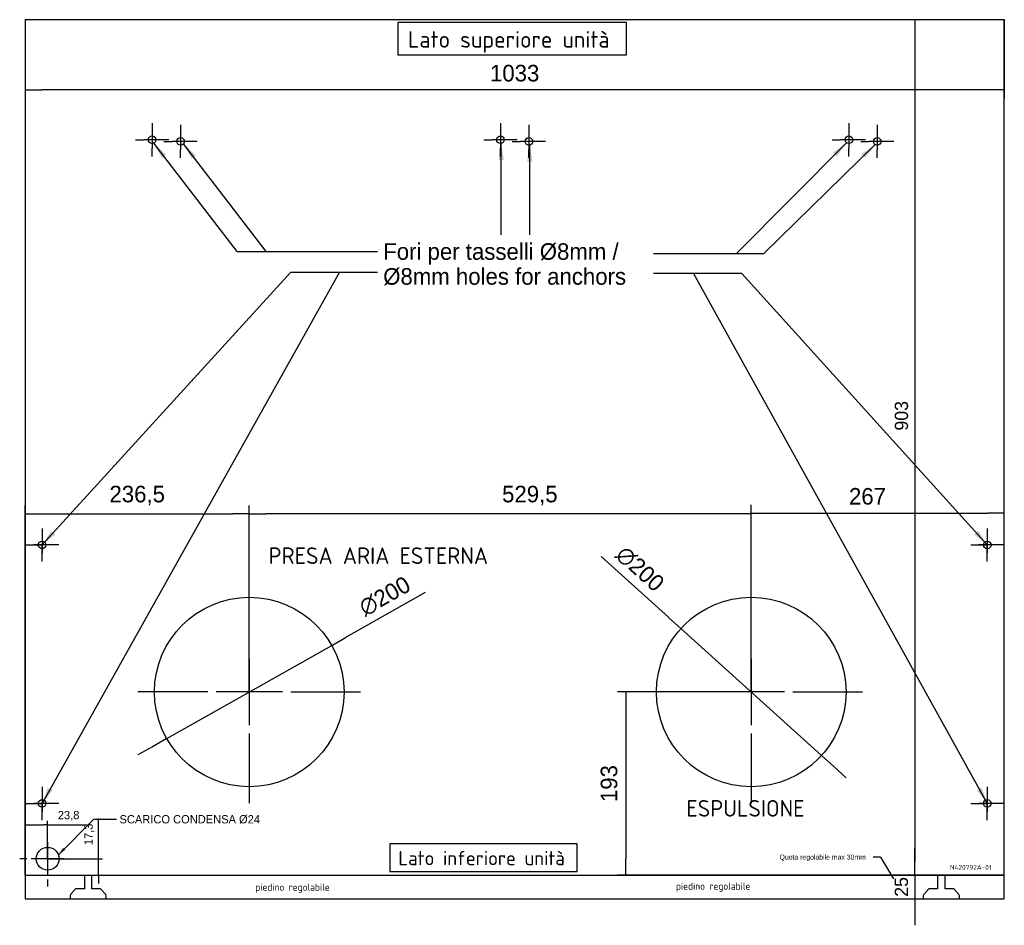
# Model space of a CAD drawing. Header units: millimetres. Extents: x 689 to 1728, y 722 to 1678.
import ezdxf
from ezdxf.enums import TextEntityAlignment as Align
from ezdxf.lldxf.tags import DXFTag

# ---------------------------------------------------------------- set-up
doc = ezdxf.new("R2010")
doc.units = ezdxf.units.MM
doc.header["$LTSCALE"] = 5
doc.layers.add('DV1_Predefinito', color=7, linetype='Continuous')
doc.layers.add('Predefinito', color=7, linetype='Continuous')
doc.styles.add('SEACAD_Solid_Edge_ANSI', font='txt')
tags = doc.linetypes.add('CENTER2', pattern=[28.575, 19.05, -3.175, 3.175, -3.175]).pattern_tags.tags
tags[10:11] = [DXFTag(74, 4), DXFTag(75, 0), DXFTag(340, '0'), DXFTag(46, 0.0), DXFTag(50, 0.0), DXFTag(44, 0.0), DXFTag(45, 0.0)]
tags[8:9] = [DXFTag(74, 4), DXFTag(75, 0), DXFTag(340, '0'), DXFTag(46, 0.0), DXFTag(50, 0.0), DXFTag(44, 0.0), DXFTag(45, 0.0)]
tags[6:7] = [DXFTag(74, 4), DXFTag(75, 0), DXFTag(340, '0'), DXFTag(46, 0.0), DXFTag(50, 0.0), DXFTag(44, 0.0), DXFTag(45, 0.0)]
tags[4:5] = [DXFTag(74, 4), DXFTag(75, 0), DXFTag(340, '0'), DXFTag(46, 0.0), DXFTag(50, 0.0), DXFTag(44, 0.0), DXFTag(45, 0.0)]
tags = doc.linetypes.add('HIDDEN2', pattern=[4.7625, 3.175, -1.5875]).pattern_tags.tags
tags[6:7] = [DXFTag(74, 4), DXFTag(75, 0), DXFTag(340, '0'), DXFTag(46, 0.0), DXFTag(50, 0.0), DXFTag(44, 0.0), DXFTag(45, 0.0)]
tags[4:5] = [DXFTag(74, 4), DXFTag(75, 0), DXFTag(340, '0'), DXFTag(46, 0.0), DXFTag(50, 0.0), DXFTag(44, 0.0), DXFTag(45, 0.0)]
doc.dimstyles.new('ISO_(mm)', dxfattribs={"dimtxt": 17.5, "dimasz": 17.5, "dimexe": 8.75, "dimexo": 0, "dimgap": 8.75, "dimtad": 1, "dimdec": 1, "dimtxsty": 'SEACAD_Solid_Edge_ANSI', "dimblk1": '_SE_FILLED', "dimblk2": '_SE_FILLED', "dimsah": 1, "dimcen": 8.75, "dimadec": 0, "dimazin": 0, "dimtfac": 1, "dimtmove": 0, "dimatfit": 3, "dimfxl": 1, "dimtolj": 1, "dimarcsym": 0})

# ---------------------------------------------------------------- blocks, each defined once
blk = doc.blocks.new('SEANNOT_GROUP')
at = {"layer": 'Predefinito', "color": 7, "linetype": 'CENTER2'}
for p, q in [((931, 1012.2), (931, 1086)), ((931, 1003.5), (931, 933.5)), ((887.3, 968.5), (813.5, 968.5)), ((966, 968.5), (896, 968.5)), ((974.8, 968.5), (1048.5, 968.5)), ((931, 924.7), (931, 851))]:
    blk.add_line(p, q, dxfattribs=at)
blk = doc.blocks.new('SEANNOT_GROUP1')
at = {"layer": 'Predefinito', "color": 7, "linetype": 'CENTER2'}
for p, q in [((1460.5, 1012.2), (1460.5, 1086)), ((1460.5, 1003.5), (1460.5, 933.5)), ((1416.8, 968.5), (1343, 968.5)), ((1495.5, 968.5), (1425.5, 968.5)), ((1504.3, 968.5), (1578, 968.5)), ((1460.5, 924.7), (1460.5, 851))]:
    blk.add_line(p, q, dxfattribs=at)
blk = doc.blocks.new('SEANNOT_GROUP2')
at = {"layer": 'Predefinito', "linetype": 'Continuous'}
blk.add_hatch(color=7, dxfattribs=at).paths.add_polyline_path([(874.6, 1535.1), (861.7, 1547.2), (870, 1531.5)])
at = {"layer": 'Predefinito', "color": 7, "linetype": 'Continuous'}
blk.add_line((948.8, 1433.4), (1066.2, 1433.4), dxfattribs=at)
blk.add_lwpolyline([(948.8, 1433.4), (861.7, 1547.2)], dxfattribs=at)
at = {"layer": 'Predefinito', "color": 7, "linetype": 'Continuous', "style": 'SEACAD_Solid_Edge_ANSI'}
for s, p in [('Fori per tasselli Ø8mm /', (1072.3, 1442.2)), ('Ø8mm holes for anchors', (1072.3, 1415.9))]:
    blk.add_text(s, height=17.5, dxfattribs=at).set_placement(p, align=Align.TOP_LEFT)
blk = doc.blocks.new('SEANNOT_GROUP3')
at = {"layer": 'Predefinito', "color": 7, "linetype": 'CENTER2'}
for p, q in [((718.3, 814.3), (718.3, 822)), ((718.3, 810), (718.3, 775)), ((696.4, 792.5), (688.8, 792.5)), ((735.8, 792.5), (700.8, 792.5)), ((740.2, 792.5), (747.8, 792.5)), ((718.3, 770.6), (718.3, 763))]:
    blk.add_line(p, q, dxfattribs=at)
blk = doc.blocks.new('SEANNOT_GROUP4')
at = {"layer": 'Predefinito', "linetype": 'Continuous'}
blk.add_hatch(color=7, dxfattribs=at).paths.add_polyline_path([(734.7, 803.9), (729.6, 796.6), (736.8, 801.8)])
at = {"layer": 'Predefinito', "color": 7, "linetype": 'Continuous'}
blk.add_line((767.1, 834.2), (791, 834.2), dxfattribs=at)
blk.add_lwpolyline([(767.1, 834.2), (729.6, 796.6)], dxfattribs=at)
at = {"layer": 'Predefinito', "color": 7, "linetype": 'Continuous', "style": 'SEACAD_Solid_Edge_ANSI'}
blk.add_text('SCARICO CONDENSA Ø24', height=8.75, dxfattribs=at).set_placement((794.1, 838.5), align=Align.TOP_LEFT)
blk = doc.blocks.new('SEANNOT_GROUP5')
at = {"layer": 'Predefinito', "linetype": 'Continuous'}
blk.add_hatch(color=7, dxfattribs=at).paths.add_polyline_path([(843.2, 1535.7), (830.2, 1547.8), (838.6, 1532.1)])
at = {"layer": 'Predefinito', "color": 7, "linetype": 'Continuous'}
blk.add_line((918.3, 1433.4), (979, 1433.4), dxfattribs=at)
blk.add_lwpolyline([(918.3, 1433.4), (830.2, 1547.8)], dxfattribs=at)
blk = doc.blocks.new('SEANNOT_GROUP6')
at = {"layer": 'Predefinito', "linetype": 'Continuous'}
blk.add_hatch(color=7, dxfattribs=at).paths.add_polyline_path([(1199.7, 1530), (1196.8, 1547.5), (1193.9, 1530)])
at = {"layer": 'Predefinito', "color": 7, "linetype": 'Continuous'}
blk.add_lwpolyline([(1196.8, 1450.9), (1196.8, 1547.5)], dxfattribs=at)
blk = doc.blocks.new('SEANNOT_GROUP7')
at = {"layer": 'Predefinito', "linetype": 'Continuous'}
blk.add_hatch(color=7, dxfattribs=at).paths.add_polyline_path([(1229.8, 1528.3), (1226.9, 1545.8), (1224, 1528.3)])
at = {"layer": 'Predefinito', "color": 7, "linetype": 'Continuous'}
blk.add_lwpolyline([(1226.9, 1450.9), (1226.9, 1545.8)], dxfattribs=at)
blk = doc.blocks.new('SEANNOT_GROUP8')
at = {"layer": 'Predefinito', "linetype": 'Continuous'}
blk.add_hatch(color=7, dxfattribs=at).paths.add_polyline_path([(1550.7, 1533.8), (1561, 1548.3), (1546.6, 1537.9)])
at = {"layer": 'Predefinito', "color": 7, "linetype": 'Continuous'}
blk.add_line((1444.8, 1431.1), (1357.5, 1431.1), dxfattribs=at)
blk.add_lwpolyline([(1444.8, 1431.1), (1561, 1548.3)], dxfattribs=at)
blk = doc.blocks.new('SEANNOT_GROUP9')
at = {"layer": 'Predefinito', "linetype": 'Continuous'}
blk.add_hatch(color=7, dxfattribs=at).paths.add_polyline_path([(1580.7, 1532.1), (1591.2, 1546.4), (1576.6, 1536.3)])
at = {"layer": 'Predefinito', "color": 7, "linetype": 'Continuous'}
blk.add_line((1473.6, 1431.1), (1429.3, 1431.1), dxfattribs=at)
blk.add_lwpolyline([(1473.6, 1431.1), (1591.2, 1546.4)], dxfattribs=at)
blk = doc.blocks.new('SEANNOT_GROUP10')
at = {"layer": 'Predefinito', "color": 7, "linetype": 'CENTER2'}
for p, q in [((828.5, 1568.9), (828.5, 1560.4)), ((828.5, 1560.2), (828.5, 1542.7)), ((811, 1551.4), (819.5, 1551.4)), ((837.3, 1551.4), (819.8, 1551.4)), ((846, 1551.4), (837.5, 1551.4)), ((828.5, 1533.9), (828.5, 1542.4))]:
    blk.add_line(p, q, dxfattribs=at)
blk = doc.blocks.new('SEANNOT_GROUP11')
at = {"layer": 'Predefinito', "color": 7, "linetype": 'CENTER2'}
for p, q in [((858.5, 1567.2), (858.5, 1558.7)), ((858.5, 1558.4), (858.5, 1540.9)), ((841, 1549.7), (849.5, 1549.7)), ((867.3, 1549.7), (849.8, 1549.7)), ((876, 1549.7), (867.5, 1549.7)), ((858.5, 1532.2), (858.5, 1540.7))]:
    blk.add_line(p, q, dxfattribs=at)
blk = doc.blocks.new('SEANNOT_GROUP12')
at = {"layer": 'Predefinito', "color": 7, "linetype": 'CENTER2'}
for p, q in [((1196, 1568.9), (1196, 1560.4)), ((1196, 1560.2), (1196, 1542.7)), ((1178.5, 1551.4), (1187, 1551.4)), ((1204.8, 1551.4), (1187.3, 1551.4)), ((1213.5, 1551.4), (1205, 1551.4)), ((1196, 1533.9), (1196, 1542.4))]:
    blk.add_line(p, q, dxfattribs=at)
blk = doc.blocks.new('SEANNOT_GROUP13')
at = {"layer": 'Predefinito', "color": 7, "linetype": 'CENTER2'}
for p, q in [((1226, 1567.2), (1226, 1558.7)), ((1226, 1558.4), (1226, 1540.9)), ((1208.5, 1549.7), (1217, 1549.7)), ((1234.8, 1549.7), (1217.3, 1549.7)), ((1243.5, 1549.7), (1235, 1549.7)), ((1226, 1532.2), (1226, 1540.7))]:
    blk.add_line(p, q, dxfattribs=at)
blk = doc.blocks.new('SEANNOT_GROUP14')
at = {"layer": 'Predefinito', "color": 7, "linetype": 'CENTER2'}
for p, q in [((1563.5, 1568.9), (1563.5, 1560.4)), ((1563.5, 1560.2), (1563.5, 1542.7)), ((1546, 1551.4), (1554.5, 1551.4)), ((1572.3, 1551.4), (1554.8, 1551.4)), ((1581, 1551.4), (1572.5, 1551.4)), ((1563.5, 1533.9), (1563.5, 1542.4))]:
    blk.add_line(p, q, dxfattribs=at)
blk = doc.blocks.new('SEANNOT_GROUP15')
at = {"layer": 'Predefinito', "color": 7, "linetype": 'CENTER2'}
for p, q in [((1593.5, 1567.2), (1593.5, 1558.7)), ((1593.5, 1558.4), (1593.5, 1540.9)), ((1576, 1549.7), (1584.5, 1549.7)), ((1602.3, 1549.7), (1584.8, 1549.7)), ((1611, 1549.7), (1602.5, 1549.7)), ((1593.5, 1532.2), (1593.5, 1540.7))]:
    blk.add_line(p, q, dxfattribs=at)
blk = doc.blocks.new('SEANNOT_GROUP16')
at = {"layer": 'Predefinito', "linetype": 'Continuous'}
blk.add_hatch(color=7, dxfattribs=at).paths.add_polyline_path([(718.5, 867.5), (712.5, 850.8), (723.6, 864.7)])
at = {"layer": 'Predefinito', "color": 7, "linetype": 'Continuous'}
blk.add_line((1026.1, 1411.7), (1066.2, 1411.7), dxfattribs=at)
blk.add_lwpolyline([(1026.1, 1411.7), (712.5, 850.8)], dxfattribs=at)
blk = doc.blocks.new('SEANNOT_GROUP17')
at = {"layer": 'Predefinito', "linetype": 'Continuous'}
blk.add_hatch(color=7, dxfattribs=at).paths.add_polyline_path([(1698.5, 864.7), (1709.6, 850.8), (1703.6, 867.6)])
at = {"layer": 'Predefinito', "color": 7, "linetype": 'Continuous'}
blk.add_line((1399.6, 1410.4), (1357.5, 1410.4), dxfattribs=at)
blk.add_lwpolyline([(1399.6, 1410.4), (1709.6, 850.8)], dxfattribs=at)
blk = doc.blocks.new('SEANNOT_GROUP18')
at = {"layer": 'Predefinito', "linetype": 'Continuous'}
blk.add_hatch(color=7, dxfattribs=at).paths.add_polyline_path([(1695.7, 1134.7), (1709.6, 1123.7), (1700, 1138.6)])
at = {"layer": 'Predefinito', "color": 7, "linetype": 'Continuous'}
blk.add_line((1450.7, 1410.4), (1395.6, 1410.4), dxfattribs=at)
blk.add_lwpolyline([(1450.7, 1410.4), (1709.6, 1123.7)], dxfattribs=at)
blk = doc.blocks.new('SEANNOT_GROUP19')
at = {"layer": 'Predefinito', "linetype": 'Continuous'}
blk.add_hatch(color=7, dxfattribs=at).paths.add_polyline_path([(722.1, 1138.6), (712.5, 1123.7), (726.4, 1134.7)])
at = {"layer": 'Predefinito', "color": 7, "linetype": 'Continuous'}
blk.add_line((974.9, 1411.7), (1032.1, 1411.7), dxfattribs=at)
blk.add_lwpolyline([(974.9, 1411.7), (712.5, 1123.7)], dxfattribs=at)
blk = doc.blocks.new('SEANNOT_GROUP20')
at = {"layer": 'Predefinito', "color": 7, "linetype": 'CENTER2'}
for p, q in [((712.5, 1141.2), (712.5, 1123.7)), ((712.5, 1132.4), (712.5, 1114.9)), ((695, 1123.7), (712.5, 1123.7)), ((721.3, 1123.7), (703.8, 1123.7)), ((730, 1123.7), (712.5, 1123.7)), ((712.5, 1106.2), (712.5, 1123.7))]:
    blk.add_line(p, q, dxfattribs=at)
blk = doc.blocks.new('SEANNOT_GROUP21')
at = {"layer": 'Predefinito', "color": 7, "linetype": 'CENTER2'}
for p, q in [((712.5, 868.3), (712.5, 850.8)), ((712.5, 859.6), (712.5, 842.1)), ((695, 850.8), (712.5, 850.8)), ((721.3, 850.8), (703.8, 850.8)), ((730, 850.8), (712.5, 850.8)), ((712.5, 833.3), (712.5, 850.8))]:
    blk.add_line(p, q, dxfattribs=at)
blk = doc.blocks.new('SEANNOT_GROUP22')
at = {"layer": 'Predefinito', "color": 7, "linetype": 'CENTER2'}
for p, q in [((1709.6, 868.3), (1709.6, 850.8)), ((1709.6, 859.6), (1709.6, 842.1)), ((1692.1, 850.8), (1709.6, 850.8)), ((1718.3, 850.8), (1700.8, 850.8)), ((1727.1, 850.8), (1709.6, 850.8)), ((1709.6, 833.3), (1709.6, 850.8))]:
    blk.add_line(p, q, dxfattribs=at)
blk = doc.blocks.new('SEANNOT_GROUP23')
at = {"layer": 'Predefinito', "color": 7, "linetype": 'CENTER2'}
for p, q in [((1709.6, 1141.2), (1709.6, 1123.7)), ((1709.6, 1132.4), (1709.6, 1114.9)), ((1692.1, 1123.7), (1709.6, 1123.7)), ((1718.3, 1123.7), (1700.8, 1123.7)), ((1727.1, 1123.7), (1709.6, 1123.7)), ((1709.6, 1106.2), (1709.6, 1123.7))]:
    blk.add_line(p, q, dxfattribs=at)
blk = doc.blocks.new('SEANNOT_GROUP24')
at = {"layer": 'Predefinito', "linetype": 'Continuous'}
blk.add_hatch(color=7, dxfattribs=at).paths.add_polyline_path([(1607.1, 775.4), (1610.6, 771.3), (1608.6, 776.3)])
at = {"layer": 'Predefinito', "color": 7, "linetype": 'Continuous'}
blk.add_line((1597, 794.2), (1589.1, 794.2), dxfattribs=at)
blk.add_lwpolyline([(1597, 794.2), (1610.6, 771.3)], dxfattribs=at)
at = {"layer": 'Predefinito', "color": 7, "linetype": 'Continuous', "style": 'SEACAD_Solid_Edge_ANSI'}
blk.add_text('Quota regolabile max 30mm', height=5.25, dxfattribs=at).set_placement((1490.4, 796.8), align=Align.TOP_LEFT)
blk = doc.blocks.new('_SE_FILLED')
at = {"color": 0}
blk.add_line((0, 0), (-1, 0), dxfattribs=at)
blk.add_solid([(0, 0), (-1, -0.1665), (-1, 0.1665), (0, 0)], dxfattribs=at)
blk = doc.blocks.new('*D28')
at = {"layer": 'Defpoints', "color": 0, "linetype": 'Continuous', "transparency": 16777216}
for p in [(694.5, 1678.2), (1727.5, 1678.2), (694.5, 1604.1)]:
    blk.add_point(p, dxfattribs=at)
at = {"layer": 'Predefinito', "color": 0, "linetype": 'Continuous', "lineweight": -2, "transparency": 16777216}
for p, q in [((694.5, 1678.2), (694.5, 1595.4)), ((1727.5, 1678.2), (1727.5, 1595.4)), ((1710, 1604.1), (712, 1604.1))]:
    blk.add_line(p, q, dxfattribs=at)
at = {"layer": 'Predefinito', "color": 0, "linetype": 'Continuous', "lineweight": -2, "transparency": 16777216, "xscale": 17.5, "yscale": 17.5, "zscale": 17.5, "rotation": 180}
blk.add_blockref('_SE_FILLED', (694.5, 1604.1), dxfattribs=at)
at = {"layer": 'Predefinito', "color": 0, "linetype": 'Continuous', "lineweight": -2, "transparency": 16777216, "xscale": 17.5, "yscale": 17.5, "zscale": 17.5}
blk.add_blockref('_SE_FILLED', (1727.5, 1604.1), dxfattribs=at)
at = {"layer": 'Predefinito', "color": 0, "linetype": 'Continuous', "transparency": 16777216, "insert": (1211, 1621.6), "char_height": 17.5, "attachment_point": 5, "style": 'SEACAD_Solid_Edge_ANSI'}
blk.add_mtext('\\A1;\\A1;1033', dxfattribs=at)
blk = doc.blocks.new('*D29')
at = {"layer": 'Defpoints', "color": 0, "linetype": 'Continuous', "transparency": 16777216}
for p in [(694.5, 1678.2), (694.5, 775.2), (1633.1, 775.2)]:
    blk.add_point(p, dxfattribs=at)
at = {"layer": 'Predefinito', "color": 0, "linetype": 'Continuous', "lineweight": -2, "transparency": 16777216}
for p, q in [((694.5, 1678.2), (1640.1, 1678.2)), ((1633.1, 1664.2), (1633.1, 789.2)), ((694.5, 775.2), (1640.1, 775.2))]:
    blk.add_line(p, q, dxfattribs=at)
at = {"layer": 'Predefinito', "color": 0, "linetype": 'Continuous', "lineweight": -2, "transparency": 16777216, "xscale": 14, "yscale": 14, "zscale": 14}
for p, rotation in [((1633.1, 1678.2), 90), ((1633.1, 775.2), 270)]:
    blk.add_blockref('_SE_FILLED', p, dxfattribs=dict(at, rotation=rotation))
at = {"layer": 'Predefinito', "color": 0, "linetype": 'Continuous', "transparency": 16777216, "insert": (1619.1, 1260), "char_height": 14, "attachment_point": 5, "rotation": 90, "style": 'SEACAD_Solid_Edge_ANSI'}
blk.add_mtext('\\A1;\\A1;903', dxfattribs=at)
blk = doc.blocks.new('*D30')
at = {"layer": 'Defpoints', "color": 0, "linetype": 'Continuous', "transparency": 16777216}
for p in [(931, 1156.7), (931, 968.5), (694.5, 775.2)]:
    blk.add_point(p, dxfattribs=at)
at = {"layer": 'Predefinito', "color": 0, "linetype": 'Continuous', "lineweight": -2, "transparency": 16777216}
for p, q in [((694.5, 775.2), (694.5, 1165.4)), ((931, 968.5), (931, 1165.4)), ((712, 1156.7), (913.5, 1156.7))]:
    blk.add_line(p, q, dxfattribs=at)
at = {"layer": 'Predefinito', "color": 0, "linetype": 'Continuous', "lineweight": -2, "transparency": 16777216, "xscale": 17.5, "yscale": 17.5, "zscale": 17.5, "rotation": 180}
blk.add_blockref('_SE_FILLED', (694.5, 1156.7), dxfattribs=at)
at = {"layer": 'Predefinito', "color": 0, "linetype": 'Continuous', "lineweight": -2, "transparency": 16777216, "xscale": 17.5, "yscale": 17.5, "zscale": 17.5}
blk.add_blockref('_SE_FILLED', (931, 1156.7), dxfattribs=at)
at = {"layer": 'Predefinito', "color": 0, "linetype": 'Continuous', "transparency": 16777216, "insert": (812.8, 1175.8), "char_height": 17.5, "attachment_point": 5, "style": 'SEACAD_Solid_Edge_ANSI'}
blk.add_mtext('\\A1;\\A1;236,5', dxfattribs=at)
blk = doc.blocks.new('*D31')
at = {"layer": 'Defpoints', "color": 0, "linetype": 'Continuous', "transparency": 16777216}
for p in [(931, 1156.7), (931, 968.5), (1460.5, 968.5)]:
    blk.add_point(p, dxfattribs=at)
at = {"layer": 'Predefinito', "color": 0, "linetype": 'Continuous', "lineweight": -2, "transparency": 16777216}
for p, q in [((931, 968.5), (931, 1165.4)), ((1460.5, 968.5), (1460.5, 1165.4)), ((1443, 1156.7), (948.5, 1156.7))]:
    blk.add_line(p, q, dxfattribs=at)
at = {"layer": 'Predefinito', "color": 0, "linetype": 'Continuous', "lineweight": -2, "transparency": 16777216, "xscale": 17.5, "yscale": 17.5, "zscale": 17.5, "rotation": 180}
blk.add_blockref('_SE_FILLED', (931, 1156.7), dxfattribs=at)
at = {"layer": 'Predefinito', "color": 0, "linetype": 'Continuous', "lineweight": -2, "transparency": 16777216, "xscale": 17.5, "yscale": 17.5, "zscale": 17.5}
blk.add_blockref('_SE_FILLED', (1460.5, 1156.7), dxfattribs=at)
at = {"layer": 'Predefinito', "color": 0, "linetype": 'Continuous', "transparency": 16777216, "insert": (1227, 1175.8), "char_height": 17.5, "attachment_point": 5, "style": 'SEACAD_Solid_Edge_ANSI'}
blk.add_mtext('\\A1;\\A1;529,5', dxfattribs=at)
blk = doc.blocks.new('*D32')
at = {"layer": 'Defpoints', "color": 0, "linetype": 'Continuous', "transparency": 16777216}
for p in [(1727.5, 1157.4), (1460.5, 968.5), (1727.5, 775.2)]:
    blk.add_point(p, dxfattribs=at)
at = {"layer": 'Predefinito', "color": 0, "linetype": 'Continuous', "lineweight": -2, "transparency": 16777216}
for p, q in [((1460.5, 968.5), (1460.5, 1166.1)), ((1727.5, 775.2), (1727.5, 1166.1)), ((1478, 1157.4), (1710, 1157.4))]:
    blk.add_line(p, q, dxfattribs=at)
at = {"layer": 'Predefinito', "color": 0, "linetype": 'Continuous', "lineweight": -2, "transparency": 16777216, "xscale": 17.5, "yscale": 17.5, "zscale": 17.5, "rotation": 180}
blk.add_blockref('_SE_FILLED', (1460.5, 1157.4), dxfattribs=at)
at = {"layer": 'Predefinito', "color": 0, "linetype": 'Continuous', "lineweight": -2, "transparency": 16777216, "xscale": 17.5, "yscale": 17.5, "zscale": 17.5}
blk.add_blockref('_SE_FILLED', (1727.5, 1157.4), dxfattribs=at)
at = {"layer": 'Predefinito', "color": 0, "linetype": 'Continuous', "transparency": 16777216, "insert": (1583.2, 1174.9), "char_height": 17.5, "attachment_point": 5, "style": 'SEACAD_Solid_Edge_ANSI'}
blk.add_mtext('\\A1;\\A1;267', dxfattribs=at)
blk = doc.blocks.new('*D33')
at = {"layer": 'Defpoints', "color": 0, "linetype": 'Continuous', "transparency": 16777216}
for p in [(1460.5, 968.5), (1328.1, 775.2), (1727.5, 775.2)]:
    blk.add_point(p, dxfattribs=at)
at = {"layer": 'Predefinito', "color": 0, "linetype": 'Continuous', "lineweight": -2, "transparency": 16777216}
for p, q in [((1460.5, 968.5), (1319.3, 968.5)), ((1328.1, 951), (1328.1, 792.7)), ((1727.5, 775.2), (1319.3, 775.2))]:
    blk.add_line(p, q, dxfattribs=at)
at = {"layer": 'Predefinito', "color": 0, "linetype": 'Continuous', "lineweight": -2, "transparency": 16777216, "xscale": 17.5, "yscale": 17.5, "zscale": 17.5}
for p, rotation in [((1328.1, 968.5), 90), ((1328.1, 775.2), 270)]:
    blk.add_blockref('_SE_FILLED', p, dxfattribs=dict(at, rotation=rotation))
at = {"layer": 'Predefinito', "color": 0, "linetype": 'Continuous', "transparency": 16777216, "insert": (1310.6, 871.8), "char_height": 17.5, "attachment_point": 5, "rotation": 90, "style": 'SEACAD_Solid_Edge_ANSI'}
blk.add_mtext('\\A1;\\A1;193', dxfattribs=at)
blk = doc.blocks.new('*D34')
at = {"layer": 'Defpoints', "color": 0, "linetype": 'Continuous', "transparency": 16777216}
for p in [(718.3, 828.2), (718.3, 792.5), (694.5, 775.2)]:
    blk.add_point(p, dxfattribs=at)
at = {"layer": 'Predefinito', "color": 0, "linetype": 'Continuous', "lineweight": -2, "transparency": 16777216}
for p, q in [((694.5, 775.2), (694.5, 832.5)), ((718.3, 792.5), (718.3, 832.5)), ((698.9, 828.2), (713.9, 828.2)), ((718.3, 828.2), (758.1, 828.2))]:
    blk.add_line(p, q, dxfattribs=at)
at = {"layer": 'Predefinito', "color": 0, "linetype": 'Continuous', "lineweight": -2, "transparency": 16777216, "xscale": 4.375, "yscale": 4.375, "zscale": 4.375, "rotation": 180}
blk.add_blockref('_SE_FILLED', (694.5, 828.2), dxfattribs=at)
at = {"layer": 'Predefinito', "color": 0, "linetype": 'Continuous', "lineweight": -2, "transparency": 16777216, "xscale": 4.375, "yscale": 4.375, "zscale": 4.375}
blk.add_blockref('_SE_FILLED', (718.3, 828.2), dxfattribs=at)
at = {"layer": 'Predefinito', "color": 0, "linetype": 'Continuous', "transparency": 16777216, "insert": (740.4, 837.7), "char_height": 8.75, "attachment_point": 5, "style": 'SEACAD_Solid_Edge_ANSI'}
blk.add_mtext('\\A1;\\A1;23,8', dxfattribs=at)
blk = doc.blocks.new('*D35')
at = {"layer": 'Defpoints', "color": 0, "linetype": 'Continuous', "transparency": 16777216}
for p in [(718.3, 792.5), (694.5, 775.2), (771.8, 775.2)]:
    blk.add_point(p, dxfattribs=at)
at = {"layer": 'Predefinito', "color": 0, "linetype": 'Continuous', "lineweight": -2, "transparency": 16777216}
for p, q in [((771.8, 796.8), (771.8, 835)), ((718.3, 792.5), (776.2, 792.5)), ((771.8, 775.2), (771.8, 792.5)), ((694.5, 775.2), (776.2, 775.2)), ((771.8, 770.8), (771.8, 766.4))]:
    blk.add_line(p, q, dxfattribs=at)
at = {"layer": 'Predefinito', "color": 0, "linetype": 'Continuous', "lineweight": -2, "transparency": 16777216, "xscale": 4.375, "yscale": 4.375, "zscale": 4.375}
for p, rotation in [((771.8, 792.5), 270), ((771.8, 775.2), 90)]:
    blk.add_blockref('_SE_FILLED', p, dxfattribs=dict(at, rotation=rotation))
at = {"layer": 'Predefinito', "color": 0, "linetype": 'Continuous', "transparency": 16777216, "insert": (762.2, 818.1), "char_height": 8.75, "attachment_point": 5, "rotation": 90, "style": 'SEACAD_Solid_Edge_ANSI'}
blk.add_mtext('\\A1;\\A1;17,3', dxfattribs=at)
blk = doc.blocks.new('*D36')
at = {"layer": 'Defpoints', "color": 0, "linetype": 'Continuous', "transparency": 16777216}
for p in [(1018.1, 1017.7), (844, 919.2)]:
    blk.add_point(p, dxfattribs=at)
at = {"layer": 'Predefinito', "color": 0, "linetype": 'Continuous', "lineweight": -2, "transparency": 16777216}
for p, q in [((1116.7, 1073.5), (1033.3, 1026.3)), ((844, 919.2), (1018.1, 1017.7)), ((828.8, 910.6), (813.5, 902))]:
    blk.add_line(p, q, dxfattribs=at)
at = {"layer": 'Predefinito', "color": 0, "linetype": 'Continuous', "lineweight": -2, "transparency": 16777216, "xscale": 17.5, "yscale": 17.5, "zscale": 17.5}
for p, rotation in [((1018.1, 1017.7), 209.508063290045), ((844, 919.2), 29.50806329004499)]:
    blk.add_blockref('_SE_FILLED', p, dxfattribs=dict(at, rotation=rotation))
at = {"layer": 'Predefinito', "color": 0, "linetype": 'Continuous', "transparency": 16777216, "insert": (1074, 1069.5), "char_height": 17.5, "attachment_point": 5, "rotation": 29.5081, "style": 'SEACAD_Solid_Edge_ANSI'}
blk.add_mtext('\\A1;\\A1;∅200', dxfattribs=at)
blk = doc.blocks.new('*D37')
at = {"layer": 'Defpoints', "color": 0, "linetype": 'Continuous', "transparency": 16777216}
for p in [(1386.4, 1035.5), (1534.7, 901.4)]:
    blk.add_point(p, dxfattribs=at)
at = {"layer": 'Predefinito', "color": 0, "linetype": 'Continuous', "lineweight": -2, "transparency": 16777216}
for p, q in [((1302.3, 1111.5), (1373.4, 1047.3)), ((1534.7, 901.4), (1386.4, 1035.5)), ((1547.7, 889.7), (1560.7, 877.9))]:
    blk.add_line(p, q, dxfattribs=at)
at = {"layer": 'Predefinito', "color": 0, "linetype": 'Continuous', "lineweight": -2, "transparency": 16777216, "xscale": 17.5, "yscale": 17.5, "zscale": 17.5}
for p, rotation in [((1386.4, 1035.5), 317.8820259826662), ((1534.7, 901.4), 137.8820259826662)]:
    blk.add_blockref('_SE_FILLED', p, dxfattribs=dict(at, rotation=rotation))
at = {"layer": 'Predefinito', "color": 0, "linetype": 'Continuous', "transparency": 16777216, "insert": (1343.1, 1098.3), "char_height": 17.5, "attachment_point": 5, "rotation": 317.882, "style": 'SEACAD_Solid_Edge_ANSI'}
blk.add_mtext('\\A1;\\A1;∅200', dxfattribs=at)
blk = doc.blocks.new('*D38')
at = {"layer": 'Defpoints', "color": 0, "linetype": 'Continuous', "transparency": 16777216}
for p in [(694.5, 775.2), (780, 750.2), (1633, 750.2)]:
    blk.add_point(p, dxfattribs=at)
at = {"layer": 'Predefinito', "color": 0, "linetype": 'Continuous', "lineweight": -2, "transparency": 16777216}
for p, q in [((1633, 789.2), (1633, 803.2)), ((694.5, 775.2), (1640, 775.2)), ((1633, 775.2), (1633, 750.2)), ((780, 750.2), (1640, 750.2)), ((1633, 736.2), (1633, 722.2))]:
    blk.add_line(p, q, dxfattribs=at)
at = {"layer": 'Predefinito', "color": 0, "linetype": 'Continuous', "lineweight": -2, "transparency": 16777216, "xscale": 14, "yscale": 14, "zscale": 14}
for p, rotation in [((1633, 775.2), 270), ((1633, 750.2), 90)]:
    blk.add_blockref('_SE_FILLED', p, dxfattribs=dict(at, rotation=rotation))
at = {"layer": 'Predefinito', "color": 0, "linetype": 'Continuous', "transparency": 16777216, "insert": (1619, 762.7), "char_height": 14, "attachment_point": 5, "rotation": 90, "style": 'SEACAD_Solid_Edge_ANSI'}
blk.add_mtext('\\A1;\\A1;25', dxfattribs=at)

msp = doc.modelspace()

# ---------------------------------------------------------------- linework, layer by layer
at = {"layer": 'DV1_Predefinito', "color": 7, "linetype": 'Continuous'}
for p, q in [((1727.53, 1678.16), (694.53, 1678.16)), ((694.53, 1678.16), (694.53, 775.16)), ((1727.53, 775.16), (1727.53, 1678.16)), ((694.53, 775.16), (1727.53, 775.16))]:
    msp.add_line(p, q, dxfattribs=at)
at = {"layer": 'DV1_Predefinito', "color": 7, "linetype": 'HIDDEN2'}
for p, q in [((694.53, 775.16), (694.53, 750.16)), ((757.03, 775.16), (757.03, 760.52)), ((765.03, 760.52), (765.03, 775.16)), ((1657.03, 775.16), (1657.03, 760.52)), ((1665.03, 760.52), (1665.03, 775.16)), ((1727.53, 750.16), (1727.53, 775.16)), ((747.79, 760.52), (742.46, 754.74)), ((757.03, 760.52), (747.79, 760.52)), ((774.16, 760.52), (765.03, 760.52)), ((779.56, 754.82), (774.16, 760.52)), ((1647.91, 760.52), (1642.51, 754.82)), ((1657.03, 760.52), (1647.91, 760.52)), ((1674.28, 760.52), (1665.03, 760.52)), ((1679.6, 754.74), (1674.28, 760.52)), ((694.53, 750.16), (741.93, 750.16)), ((742.46, 754.74), (741.93, 753.38)), ((741.93, 753.38), (741.93, 750.16)), ((741.93, 750.16), (780.03, 750.16)), ((780.03, 753.38), (779.56, 754.82)), ((780.03, 750.16), (780.03, 753.38)), ((780.03, 750.16), (1642.04, 750.16)), ((1642.51, 754.82), (1642.04, 753.38)), ((1642.04, 753.38), (1642.04, 750.16)), ((1642.04, 750.16), (1680.13, 750.16)), ((1680.13, 753.38), (1679.6, 754.74)), ((1680.13, 750.16), (1680.13, 753.38)), ((1680.13, 750.16), (1727.53, 750.16))]:
    msp.add_line(p, q, dxfattribs=at)
at = {"layer": 'DV1_Predefinito', "color": 7, "linetype": 'Continuous'}
for centre, radius in [((828.53, 1551.41), 4), ((858.53, 1549.66), 4), ((1196.03, 1551.41), 4), ((1226.03, 1549.66), 4), ((1563.53, 1551.41), 4), ((1593.53, 1549.66), 4), ((712.5, 1123.69), 4), ((1709.56, 1123.69), 4), ((931.03, 968.46), 100), ((1460.54, 968.46), 100), ((712.5, 850.84), 4), ((1709.56, 850.84), 4), ((718.3, 792.46), 12)]:
    msp.add_circle(centre, radius, dxfattribs=at)
at = {"layer": 'Predefinito', "color": 7, "linetype": 'Continuous'}
for points in [[(1087.82, 1675.08), (1087.82, 1641.03), (1329.03, 1641.03), (1329.03, 1675.08), (1087.82, 1675.08)], [(1079.15, 808.3), (1079.15, 779.12), (1276.99, 779.12), (1276.99, 808.3), (1079.15, 808.3)]]:
    msp.add_lwpolyline(points, dxfattribs=at)

# ---------------------------------------------------------------- block references
at = {"layer": 'Predefinito'}
for name in ['SEANNOT_GROUP10', 'SEANNOT_GROUP12', 'SEANNOT_GROUP14', 'SEANNOT_GROUP11', 'SEANNOT_GROUP13', 'SEANNOT_GROUP15', 'SEANNOT_GROUP5', 'SEANNOT_GROUP8', 'SEANNOT_GROUP2', 'SEANNOT_GROUP6', 'SEANNOT_GROUP7', 'SEANNOT_GROUP9', 'SEANNOT_GROUP16', 'SEANNOT_GROUP19', 'SEANNOT_GROUP17', 'SEANNOT_GROUP18', 'SEANNOT_GROUP20', 'SEANNOT_GROUP23', 'SEANNOT_GROUP', 'SEANNOT_GROUP1', 'SEANNOT_GROUP21', 'SEANNOT_GROUP22', 'SEANNOT_GROUP4', 'SEANNOT_GROUP3', 'SEANNOT_GROUP24']:
    msp.add_blockref(name, (0, 0), dxfattribs=at)

# ---------------------------------------------------------------- texts
at = {"layer": 'Predefinito', "attachment_point": 1}
for s, insert, char_height, width in [('{\\fSolid Edge ANSI|b0||i0||c0|p34;\\C7;\\H17.5;\\W1.; Lato superiore unità }', (1087.82, 1666.09), 17.5, 243.6284), ('{\\fSolid Edge ANSI|b0||i0||c0|p34;\\C7;\\H17.5;\\W1.;PRESA ARIA ESTERNA}', (951.34, 1121.12), 17.5, 244.1061), ('{\\fSolid Edge ANSI|b0||i0||c0|p34;\\C7;\\H17.5;\\W1.;ESPULSIONE}', (1392.16, 854.37), 17.5, 141.8778), ('{\\fSolid Edge ANSI|b0||i0||c0|p34;\\C7;\\H15.;\\W1.; Lato inferiore unità }', (1079.15, 800.6), 15, 199.8163), ('{\\fSolid Edge ANSI|b0||i0||c0|p34;\\C7;\\H5.;\\W1.;N420792A-01}', (1670.25, 785.87), 5, 45.0406), ('{\\fSolid Edge ANSI|b0||i0||c0|p34;\\C7;\\H7.5;\\W1.;piedino regolabile}', (937.32, 766.18), 7.5, 88.648), ('{\\fSolid Edge ANSI|b0||i0||c0|p34;\\C7;\\H7.5;\\W1.;piedino regolabile}', (1381.14, 767.25), 7.5, 88.648)]:
    msp.add_mtext(s, dxfattribs=dict(at, insert=insert, char_height=char_height, width=width))

# ---------------------------------------------------------------- dimensions: what is measured, and where the dimension line sits
at = {"layer": 'Predefinito', "color": 7, "linetype": 'Continuous'}
dim = msp.add_linear_dim(base=(694.53, 1604.15), p1=(1727.53, 1678.16), p2=(694.53, 1678.16), angle=180, text='\\A1;<>', dimstyle='ISO_(mm)', dxfattribs=at)
dim.commit()
dim.dimension.update_dxf_attribs({"geometry": '*D28', "text_midpoint": (1211.03, 1604.15), "dimtype": 161})
for base, p1, p2, angle, override, picture, middle, dimtype in [((1633.1, 775.16), (694.53, 1678.16), (694.53, 775.16), 270, {"dimtxt": 14, "dimasz": 14, "dimexe": 7, "dimgap": 7, "dimcen": 7}, '*D29', (1633.1, 1260.04), 161), ((1328.06, 775.16), (1460.54, 968.46), (1727.53, 775.16), 90, {"dimdec": 0}, '*D33', (1328.06, 871.81), 160), ((771.78, 775.16), (718.3, 792.46), (694.53, 775.16), 90, {"dimtxt": 8.75, "dimasz": 4.375, "dimexe": 4.375, "dimgap": 4.375, "dimcen": 4.375}, '*D35', (771.78, 818.09), 160), ((1632.95, 750.16), (694.53, 775.16), (780.03, 750.16), 90, {"dimtxt": 14, "dimasz": 14, "dimexe": 7, "dimgap": 7, "dimcen": 7}, '*D38', (1632.95, 762.66), 160)]:
    dim = msp.add_linear_dim(base=base, p1=p1, p2=p2, angle=angle, text='\\A1;<>', dimstyle='ISO_(mm)', override=override, dxfattribs=at)
    dim.commit()
    dim.dimension.update_dxf_attribs({"geometry": picture, "text_midpoint": middle, "dimtype": dimtype})
for base, p1, p2, picture, middle in [((931.03, 1156.66), (694.53, 775.16), (931.03, 968.46), '*D30', (812.78, 1156.66)), ((931.03, 1156.66), (1460.54, 968.46), (931.03, 968.46), '*D31', (1226.95, 1156.66)), ((1727.53, 1157.36), (1460.54, 968.46), (1727.53, 775.16), '*D32', (1583.2, 1157.36))]:
    dim = msp.add_linear_dim(base=base, p1=p1, p2=p2, text='\\A1;<>', dimstyle='ISO_(mm)', dxfattribs=at)
    dim.commit()
    dim.dimension.update_dxf_attribs({"geometry": picture, "text_midpoint": middle, "dimtype": 160})
for p1, p2, picture, middle in [((1534.72, 901.4), (1386.37, 1035.53), '*D37', (1343.09, 1098.25)), ((844.01, 919.21), (1018.06, 1017.72), '*D36', (1073.99, 1069.48))]:
    dim = msp.add_diameter_dim_2p(p1=p1, p2=p2, text='\\A1;<>', dimstyle='ISO_(mm)', override={"dimtmove": 1}, dxfattribs=at)
    dim.commit()
    dim.dimension.update_dxf_attribs({"geometry": picture, "text_midpoint": middle})
dim = msp.add_linear_dim(base=(718.3, 828.15), p1=(694.53, 775.16), p2=(718.3, 792.46), text='\\A1;<>', dimstyle='ISO_(mm)', override={"dimtxt": 8.75, "dimasz": 4.375, "dimexe": 4.375, "dimgap": 4.375, "dimcen": 4.375}, dxfattribs=at)
dim.commit()
dim.dimension.update_dxf_attribs({"geometry": '*D34', "text_midpoint": (740.39, 828.15), "dimtype": 160})

doc.saveas('drawing.dxf')
